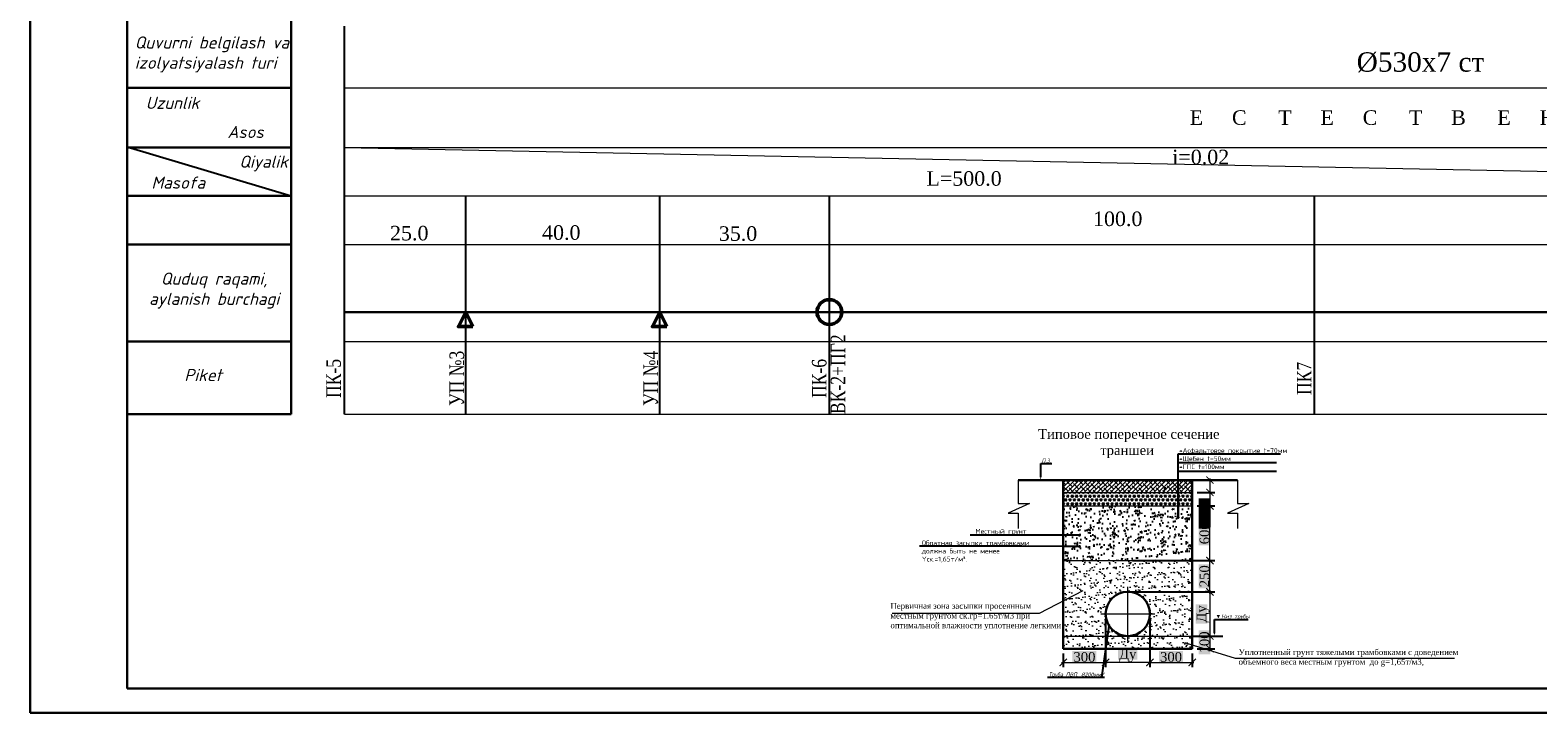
# Model space of a CAD drawing. Header units: millimetres. Extents: x 366033 to 446362, y 4247208 to 4265071.
# Tile 105 of 159: x 435317 to 435628, y 4256920 to 4257061. Entities that reach past the tile are written whole.
import ezdxf
from ezdxf import colors
from ezdxf.entities.mleader import LeaderData, LeaderLine
from ezdxf.math import Vec2, Vec3

# ---------------------------------------------------------------- set-up
doc = ezdxf.new("R2010")
doc.units = ezdxf.units.MM
doc.header["$PDMODE"] = 32
doc.header["$PDSIZE"] = 0.6
doc.linetypes.add('DASHED', pattern=[0.75, 0.5, -0.25])
doc.linetypes.add('осевая', pattern=[50.8, 31.75, -6.35, 6.35, -6.35])
for name, color, linetype in [('(002) Рамка', 7, 'Continuous'), ('(004) Точки рельефа', 7, 'Continuous'), ('0 @ 0.1', 7, 'Continuous'), ('0 @ 1 (1)', 7, 'Continuous'), ('0 @ 1 (2)', 7, 'Continuous'), ('RAMKA', 7, 'Continuous')]:
    doc.layers.add(name, color=color, linetype=linetype)
for name, color, linetype, lineweight in [('0.3-STAMP', 7, 'Continuous', 30), ('0002. ВК. ПГ. Уг. Пк. и задвижки', 250, 'Continuous', 50), ('Рабочий', 7, 'DASHED', 9), ('Текст ВК', 136, 'Continuous', 9)]:
    doc.layers.add(name, color=color, linetype=linetype, lineweight=lineweight)
doc.styles.add('GOST 2.304', font='CS_Gost2304.shx')
doc.styles.add('ISOCPEUR', font='isocpeui.ttf')
doc.styles.get("Standard").update_dxf_attribs({"font": 'times.ttf'})
doc.styles.add('TIMES', font='times.ttf')
doc.styles.add('для таблиц', font='times.ttf', dxfattribs={"height": 3})
doc.styles.add('СПДС', font='isocpeur.ttf')
doc.linetypes.add('ВОДОПРОВОД-right', pattern='A,15,-4,["В1",Standard,S=3,R=0,X=-2,Y=-1.5],-4,20,[">",Standard,S=3,R=0,X=-1.5,Y=-1.5],0', length=43)
doc.dimstyles.new('!Oxunjon', dxfattribs={"dimtxt": 2, "dimasz": 1.5, "dimexe": 1, "dimexo": 0.0625, "dimgap": 0.09, "dimtad": 1, "dimdec": 1, "dimzin": 0, "dimdsep": 46, "dimtxsty": 'Standard', "dimblk": 'ARCHTICK', "dimcen": 0.3, "dimdle": 0.35, "dimclrd": 5, "dimclre": 5, "dimclrt": 5, "dimadec": 0, "dimazin": 0, "dimtfac": 1, "dimtdec": 1, "dimtofl": 0, "dimtmove": 0, "dimatfit": 3, "dimldrblk": 'ARCHTICK', "dimfxl": 1, "dimtolj": 1, "dimtzin": 0, "dimlwd": 0, "dimarcsym": 1})
pattern_1 = [(45, (1789.30614, 3497772.338), (-0.44901280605, 0.44901280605), []), (135, (1789.30614, 3497772.338), (-1.34703841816, 0.44901280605), [1.5875, -0.9525])]

# ---------------------------------------------------------------- blocks, each defined once
blk = doc.blocks.new('_Dot')
at = {"color": 0, "linetype": 'ByBlock', "lineweight": -2}
blk.add_line((-0.5, 0), (-1, 0), dxfattribs=at)
at = {"color": 0, "linetype": 'ByBlock', "const_width": 0.5}
blk.add_lwpolyline([(-0.25, 0, 1), (0.25, 0, 1)], format="xyb", close=True, dxfattribs=at)
blk = doc.blocks.new('_ArchTick')
at = {"color": 0, "linetype": 'ByBlock', "lineweight": 30, "const_width": 0.15}
blk.add_lwpolyline([(-0.5, -0.5), (0.5, 0.5)], dxfattribs=at)
blk = doc.blocks.new('*D420')
at = {"color": 5, "lineweight": -2, "transparency": 16777216}
for p, q in [((435557.79, 4256936), (435561.44, 4256936)), ((435557.79, 4256933.4), (435561.44, 4256933.4))]:
    blk.add_line(p, q, dxfattribs=at)
at = {"color": 5, "lineweight": 0, "transparency": 16777216}
blk.add_line((435560.44, 4256936.35), (435560.44, 4256933.05), dxfattribs=at)
at = {"layer": 'Defpoints', "color": 0, "lineweight": 0, "transparency": 16777216}
for p in [(435556.79, 4256936), (435556.79, 4256933.4), (435560.44, 4256933.4)]:
    blk.add_point(p, dxfattribs=at)
at = {"color": 5, "lineweight": 0, "transparency": 16777216, "xscale": 1.5, "yscale": 1.5, "zscale": 1.5}
for p, rotation in [((435560.44, 4256936), 90), ((435560.44, 4256933.4), 270)]:
    blk.add_blockref('_ArchTick', p, dxfattribs=dict(at, rotation=rotation))
at = {"color": 1, "transparency": 16777216, "insert": (435559.32, 4256934.7), "char_height": 2, "attachment_point": 5, "rotation": 90, "style": 'TIMES', "bg_fill": 1, "box_fill_scale": 1.1, "bg_fill_color": 7, "bg_fill_true_color": 16777215, "bg_fill_transparency": 0}
blk.add_mtext('\\A1;100', dxfattribs=at)
blk = doc.blocks.new('*D421')
at = {"color": 5, "lineweight": -2, "transparency": 16777216}
for p, q in [((435538.93, 4256939.57), (435538.93, 4256929.57)), ((435530.2, 4256932.4), (435530.2, 4256929.57))]:
    blk.add_line(p, q, dxfattribs=at)
at = {"color": 5, "lineweight": 0, "transparency": 16777216}
blk.add_line((435529.85, 4256930.57), (435539.28, 4256930.57), dxfattribs=at)
at = {"layer": 'Defpoints', "color": 0, "lineweight": 0, "transparency": 16777216}
for p in [(435538.93, 4256940.57), (435530.2, 4256933.4), (435538.93, 4256930.57)]:
    blk.add_point(p, dxfattribs=at)
at = {"color": 5, "lineweight": 0, "transparency": 16777216, "xscale": 1.5, "yscale": 1.5, "zscale": 1.5, "rotation": 180}
blk.add_blockref('_ArchTick', (435530.2, 4256930.57), dxfattribs=at)
at = {"color": 5, "lineweight": 0, "transparency": 16777216, "xscale": 1.5, "yscale": 1.5, "zscale": 1.5}
blk.add_blockref('_ArchTick', (435538.93, 4256930.57), dxfattribs=at)
at = {"color": 1, "transparency": 16777216, "insert": (435534.57, 4256931.69), "char_height": 2, "attachment_point": 5, "style": 'TIMES', "bg_fill": 1, "box_fill_scale": 1.1, "bg_fill_color": 7, "bg_fill_true_color": 16777215, "bg_fill_transparency": 0}
blk.add_mtext('\\A1;300', dxfattribs=at)
blk = doc.blocks.new('*D422')
at = {"color": 5, "lineweight": -2, "transparency": 16777216}
for p, q in [((435538.93, 4256939.57), (435538.93, 4256929.57)), ((435548.06, 4256939.57), (435548.06, 4256929.57))]:
    blk.add_line(p, q, dxfattribs=at)
at = {"color": 5, "lineweight": 0, "transparency": 16777216}
blk.add_line((435548.41, 4256930.57), (435538.58, 4256930.57), dxfattribs=at)
at = {"layer": 'Defpoints', "color": 0, "lineweight": 0, "transparency": 16777216}
for p in [(435538.93, 4256940.57), (435548.06, 4256940.57), (435538.93, 4256930.57)]:
    blk.add_point(p, dxfattribs=at)
at = {"color": 5, "lineweight": 0, "transparency": 16777216, "xscale": 1.5, "yscale": 1.5, "zscale": 1.5, "rotation": 180}
blk.add_blockref('_ArchTick', (435538.93, 4256930.57), dxfattribs=at)
at = {"color": 5, "lineweight": 0, "transparency": 16777216, "xscale": 1.5, "yscale": 1.5, "zscale": 1.5}
blk.add_blockref('_ArchTick', (435548.06, 4256930.57), dxfattribs=at)
at = {"color": 1, "transparency": 16777216, "insert": (435543.5, 4256931.99), "char_height": 2, "attachment_point": 5, "style": 'TIMES', "bg_fill": 1, "box_fill_scale": 1.1, "bg_fill_color": 7, "bg_fill_true_color": 16777215, "bg_fill_transparency": 0}
blk.add_mtext('\\A1;Ду', dxfattribs=at)
blk = doc.blocks.new('*D423')
at = {"color": 5, "lineweight": -2, "transparency": 16777216}
for p, q in [((435548.06, 4256939.57), (435548.06, 4256929.57)), ((435556.79, 4256932.4), (435556.79, 4256929.57))]:
    blk.add_line(p, q, dxfattribs=at)
at = {"color": 5, "lineweight": 0, "transparency": 16777216}
blk.add_line((435547.71, 4256930.57), (435557.14, 4256930.57), dxfattribs=at)
at = {"layer": 'Defpoints', "color": 0, "lineweight": 0, "transparency": 16777216}
for p in [(435548.06, 4256940.57), (435556.79, 4256933.4), (435556.79, 4256930.57)]:
    blk.add_point(p, dxfattribs=at)
at = {"color": 5, "lineweight": 0, "transparency": 16777216, "xscale": 1.5, "yscale": 1.5, "zscale": 1.5, "rotation": 180}
blk.add_blockref('_ArchTick', (435548.06, 4256930.57), dxfattribs=at)
at = {"color": 5, "lineweight": 0, "transparency": 16777216, "xscale": 1.5, "yscale": 1.5, "zscale": 1.5}
blk.add_blockref('_ArchTick', (435556.79, 4256930.57), dxfattribs=at)
at = {"color": 1, "transparency": 16777216, "insert": (435552.43, 4256931.69), "char_height": 2, "attachment_point": 5, "style": 'TIMES', "bg_fill": 1, "box_fill_scale": 1.1, "bg_fill_color": 7, "bg_fill_true_color": 16777215, "bg_fill_transparency": 0}
blk.add_mtext('\\A1;300', dxfattribs=at)
blk = doc.blocks.new('*D354')
at = {"color": 5, "lineweight": -2, "transparency": 16777216}
for p, q in [((435544.5, 4256951.58), (435561.44, 4256951.58)), ((435544.5, 4256945.13), (435561.44, 4256945.13))]:
    blk.add_line(p, q, dxfattribs=at)
at = {"color": 5, "lineweight": 0, "transparency": 16777216}
blk.add_line((435560.44, 4256944.78), (435560.44, 4256951.93), dxfattribs=at)
at = {"layer": 'Defpoints', "color": 0, "lineweight": 0, "transparency": 16777216}
for p in [(435543.5, 4256951.58), (435560.44, 4256951.58), (435543.5, 4256945.13)]:
    blk.add_point(p, dxfattribs=at)
at = {"color": 5, "lineweight": 0, "transparency": 16777216, "xscale": 1.5, "yscale": 1.5, "zscale": 1.5}
for p, rotation in [((435560.44, 4256951.58), 90), ((435560.44, 4256945.13), 270)]:
    blk.add_blockref('_ArchTick', p, dxfattribs=dict(at, rotation=rotation))
at = {"color": 1, "transparency": 16777216, "insert": (435559.32, 4256948.35), "char_height": 2, "attachment_point": 5, "rotation": 90, "style": 'TIMES', "bg_fill": 1, "box_fill_scale": 1.1, "bg_fill_color": 7, "bg_fill_true_color": 16777215, "bg_fill_transparency": 0}
blk.add_mtext('\\A1;250', dxfattribs=at)
blk = doc.blocks.new('*D355')
at = {"color": 5, "lineweight": -2, "transparency": 16777216}
for p, q in [((435560.44, 4256945.13), (435559.44, 4256945.13)), ((435560.44, 4256936), (435561.44, 4256936))]:
    blk.add_line(p, q, dxfattribs=at)
at = {"color": 5, "lineweight": 0, "transparency": 16777216}
blk.add_line((435560.44, 4256945.48), (435560.44, 4256935.65), dxfattribs=at)
at = {"layer": 'Defpoints', "color": 0, "lineweight": 0, "transparency": 16777216}
for p in [(435560.59, 4256945.13), (435560.44, 4256936), (435560.44, 4256936)]:
    blk.add_point(p, dxfattribs=at)
at = {"color": 5, "lineweight": 0, "transparency": 16777216, "xscale": 1.5, "yscale": 1.5, "zscale": 1.5}
for p, rotation in [((435560.44, 4256945.13), 90), ((435560.44, 4256936), 270)]:
    blk.add_blockref('_ArchTick', p, dxfattribs=dict(at, rotation=rotation))
at = {"color": 1, "transparency": 16777216, "insert": (435559.02, 4256940.57), "char_height": 2, "attachment_point": 5, "rotation": 90, "style": 'TIMES', "bg_fill": 1, "box_fill_scale": 1.1, "bg_fill_color": 7, "bg_fill_true_color": 16777215, "bg_fill_transparency": 0}
blk.add_mtext('\\A1;Ду', dxfattribs=at)
blk = doc.blocks.new('*D356')
at = {"color": 5, "lineweight": -2, "transparency": 16777216}
for p, q in [((435557.79, 4256962.84), (435561.44, 4256962.84)), ((435557.79, 4256951.58), (435561.44, 4256951.58))]:
    blk.add_line(p, q, dxfattribs=at)
at = {"color": 5, "lineweight": 0, "transparency": 16777216}
blk.add_line((435560.44, 4256951.23), (435560.44, 4256963.19), dxfattribs=at)
at = {"layer": 'Defpoints', "color": 0, "lineweight": 0, "transparency": 16777216}
for p in [(435556.79, 4256962.84), (435560.44, 4256962.84), (435556.79, 4256951.58)]:
    blk.add_point(p, dxfattribs=at)
at = {"color": 5, "lineweight": 0, "transparency": 16777216, "xscale": 1.5, "yscale": 1.5, "zscale": 1.5}
for p, rotation in [((435560.44, 4256962.84), 90), ((435560.44, 4256951.58), 270)]:
    blk.add_blockref('_ArchTick', p, dxfattribs=dict(at, rotation=rotation))
at = {"color": 1, "transparency": 16777216, "insert": (435559.32, 4256957.21), "char_height": 2, "attachment_point": 5, "rotation": 90, "style": 'TIMES', "bg_fill": 1, "box_fill_scale": 1.1, "bg_fill_color": 7, "bg_fill_true_color": 16777215, "bg_fill_transparency": 0}
blk.add_mtext('\\A1;600', dxfattribs=at)
blk = doc.blocks.new('*D424')
at = {"color": 5, "lineweight": -2, "transparency": 16777216}
for p, q in [((435557.79, 4256968.19), (435561.44, 4256968.19)), ((435557.79, 4256965.63), (435561.44, 4256965.63))]:
    blk.add_line(p, q, dxfattribs=at)
at = {"color": 5, "lineweight": 0, "transparency": 16777216}
for p, q in [((435560.44, 4256968.54), (435560.44, 4256965.63)), ((435560.44, 4256965.63), (435560.44, 4256961.23))]:
    blk.add_line(p, q, dxfattribs=at)
at = {"layer": 'Defpoints', "color": 0, "lineweight": 0, "transparency": 16777216}
for p in [(435556.79, 4256968.19), (435556.79, 4256965.63), (435560.44, 4256965.63)]:
    blk.add_point(p, dxfattribs=at)
at = {"color": 5, "lineweight": 0, "transparency": 16777216, "xscale": 1.5, "yscale": 1.5, "zscale": 1.5}
for p, rotation in [((435560.44, 4256968.19), 90), ((435560.44, 4256965.63), 270)]:
    blk.add_blockref('_ArchTick', p, dxfattribs=dict(at, rotation=rotation))
at = {"color": 1, "transparency": 16777216, "insert": (435559.32, 4256962.68), "char_height": 2, "attachment_point": 5, "rotation": 90, "style": 'TIMES', "bg_fill": 1, "box_fill_scale": 1.1, "bg_fill_color": 7, "bg_fill_true_color": 16777215, "bg_fill_transparency": 0}
blk.add_mtext('\\A1;50', dxfattribs=at)
blk = doc.blocks.new('*D357')
at = {"color": 5, "lineweight": -2, "transparency": 16777216}
for p, q in [((435557.79, 4256965.63), (435561.44, 4256965.63)), ((435557.79, 4256962.84), (435561.44, 4256962.84))]:
    blk.add_line(p, q, dxfattribs=at)
at = {"color": 5, "lineweight": 0, "transparency": 16777216}
for p, q in [((435560.44, 4256965.98), (435560.44, 4256962.84)), ((435560.44, 4256962.84), (435560.44, 4256958.44))]:
    blk.add_line(p, q, dxfattribs=at)
at = {"layer": 'Defpoints', "color": 0, "lineweight": 0, "transparency": 16777216}
for p in [(435556.79, 4256965.63), (435556.79, 4256962.84), (435560.44, 4256962.84)]:
    blk.add_point(p, dxfattribs=at)
at = {"color": 5, "lineweight": 0, "transparency": 16777216, "xscale": 1.5, "yscale": 1.5, "zscale": 1.5}
for p, rotation in [((435560.44, 4256965.63), 90), ((435560.44, 4256962.84), 270)]:
    blk.add_blockref('_ArchTick', p, dxfattribs=dict(at, rotation=rotation))
at = {"color": 1, "transparency": 16777216, "insert": (435559.32, 4256959.89), "char_height": 2, "attachment_point": 5, "rotation": 90, "style": 'TIMES', "bg_fill": 1, "box_fill_scale": 1.1, "bg_fill_color": 7, "bg_fill_true_color": 16777215, "bg_fill_transparency": 0}
blk.add_mtext('\\A1;50', dxfattribs=at)
blk = doc.blocks.new('*U521')
at = {"layer": '0 @ 0.1', "lineweight": 9}
h = blk.add_hatch(dxfattribs=at)
h.set_pattern_fill('ANSI38', color=256, scale=0.2)
h.set_pattern_definition(pattern_1)
h.paths.add_polyline_path([(435530.2, 4256968.19), (435530.2, 4256965.63), (435556.79, 4256965.63), (435556.79, 4256968.19)])
at = {"layer": '0 @ 1 (2)', "lineweight": 9}
h = blk.add_hatch(dxfattribs=at)
h.set_pattern_fill('ANSI38', color=256, scale=0.2)
h.set_pattern_definition(pattern_1)
h.paths.add_polyline_path([(435530.2, 4256968.19), (435530.2, 4256965.63), (435556.79, 4256965.63), (435556.79, 4256968.19)])

msp = doc.modelspace()

# ---------------------------------------------------------------- hatches: boundary and pattern name
at = {"true_color": 0x991b1e}
h = msp.add_hatch(dxfattribs=at)
h.set_pattern_fill('TRIANG', color=244, scale=0.096)
h.set_pattern_definition([(60, (420239.625, 4256334.26296), (-0.4572, 0.79189363), [0.4572, -0.4572]), (120, (420239.625, 4256334.26296), (-0.9144, 5e-10), [0.4572, -0.4572]), (0, (420239.3964, 4256334.6589), (0.4572, 0.79189363), [0.4572, -0.4572])])
h.paths.add_polyline_path([(435530.202, 4256965.632), (435530.202, 4256962.844), (435556.792, 4256962.844), (435556.792, 4256965.632)])
edge = h.paths.add_edge_path()
edge.add_arc((435551.35, 4256966.482), 0.3, 90, 270)
edge.add_line((435551.35, 4256966.182), (435551.35, 4256966.782))
h = msp.add_hatch()
h.set_pattern_fill('AR-CONC', color=256, scale=0.0192)
h.set_pattern_definition([(50, (1789.306, 3497773.6683), (3.497945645, -0.306030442), [0.36576, -4.02336]), (355, (1789.306, 3497773.6683), (-0.676673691, 3.668291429), [0.292608, -3.218699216]), (100.4514447, (1789.5976, 3497773.6428), (2.821271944, 3.362260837), [0.310848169, -3.419332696]), (46.1842, (1789.306, 3497774.6437), (5.204717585, -0.807212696), [0.54864, -6.03504]), (96.6355576, (1789.74, 3497774.5764), (4.558159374, 4.750581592), [0.466272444, -5.129003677]), (351.1841512, (1789.306, 3497774.6437), (4.558159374, 4.750581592), [0.438911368, -4.828026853]), (21, (1789.7938, 3497774.3998), (2.910996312, -1.963491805), [0.36576, -4.02336]), (326, (1789.7938, 3497774.4), (1.186598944, 3.53640895), [0.292608, -3.218688]), (71.451445, (1790.0364, 3497774.2362), (4.09759525, 1.572917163), [0.310848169, -3.419326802]), (37.5, (1789.3061, 3497773.6683), (0.0593011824, 1.6234567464), [0, -3.1796736, 0, -3.267456, 0, -3.23088]), (7.5, (1789.3061, 3497773.6683), (1.2829375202, 1.9234670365), [0, -1.8629376, 0, -3.1065216, 0, -1.231392]), (327.5, (1788.2186, 3497773.6683), (2.6033394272, -0.1099918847), [0, -1.2192, 0, -3.803904, 0, -5.047488]), (317.5, (1787.731, 3497773.6683), (2.8440802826, 0.488188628), [0, -1.58496, 0, -2.5261824, 0, -3.584448])])
h.paths.add_polyline_path([(435530.202, 4256962.844), (435530.202, 4256951.576), (435556.792, 4256951.576), (435556.792, 4256962.844)])
edge = h.paths.add_edge_path(flags=16)
edge.add_arc((435533.536, 4256954.503), 0.3, 0, 360)
at = {"lineweight": 15}
h = msp.add_hatch(dxfattribs=at)
h.set_pattern_fill('AR-SAND', color=256, scale=0.04)
h.set_pattern_definition([(37.5, (1799.3382, 3497751.5127), (-0.0640012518, 1.9576529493), [0, -1.54432, 0, -1.7272, 0, -1.651]), (7.5, (1799.3382, 3497751.5127), (1.7980931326, 2.867300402), [0, -0.83312, 0, -1.39192, 0, -0.5334]), (327.5, (1798.0885, 3497751.5127), (3.163969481, 0.0057487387), [0, -0.508, 0, -1.8288, 0, -2.3876]), (317.5, (1798.0885, 3497751.5127), (3.05422581, 0.891717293), [0, -0.254, 0, -1.19888, 0, -1.3716])])
h.paths.add_polyline_path([(435556.792, 4256936.003), (435530.202, 4256936.003), (435530.202, 4256933.398), (435556.792, 4256933.398)])
at = {"layer": '0 @ 1 (1)', "lineweight": 15}
h = msp.add_hatch(dxfattribs=at)
h.set_pattern_fill('AR-SAND', color=256, scale=0.04)
h.set_pattern_definition([(37.5, (1789.3061, 3497773.6683), (-0.0640012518, 1.9576529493), [0, -1.54432, 0, -1.7272, 0, -1.651]), (7.5, (1789.3061, 3497773.6683), (1.7980931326, 2.867300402), [0, -0.83312, 0, -1.39192, 0, -0.5334]), (327.5, (1788.0565, 3497773.6683), (3.163969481, 0.0057487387), [0, -0.508, 0, -1.8288, 0, -2.3876]), (317.5, (1788.0565, 3497773.6683), (3.05422581, 0.891717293), [0, -0.254, 0, -1.19888, 0, -1.3716])])
h.paths.add_polyline_path([(435530.202, 4256951.576), (435530.202, 4256936.003), (435556.792, 4256936.003), (435556.792, 4256951.576)])
edge = h.paths.add_edge_path(flags=16)
edge.add_arc((435543.497, 4256940.567), 4.564, 0, 360)
edge = h.paths.add_edge_path(flags=16)
edge.add_arc((435533.536, 4256944.266), 0.15, 0, 360)

# ---------------------------------------------------------------- linework, layer by layer
at = {"layer": '(002) Рамка', "color": 0, "lineweight": 25}
for points in [[(435381.988, 4256981.784), (435381.988, 4257061.784)], [(435406.988, 4256981.784), (435406.988, 4257026.784)], [(435481.988, 4256981.784), (435481.988, 4257026.784)], [(435581.988, 4256981.784), (435581.988, 4257026.784)]]:
    msp.add_lwpolyline(points, dxfattribs=at)
at = {"layer": '(002) Рамка', "color": 0, "lineweight": 25, "elevation": 0}
msp.add_lwpolyline([(435446.988, 4256981.784), (435446.988, 4257026.784)], dxfattribs=at)
at = {"color": 1, "lineweight": 30, "ltscale": 0.5}
msp.add_line((435337.187, 4257212.173), (435337.187, 4256925.173), dxfattribs=at)
at = {"color": 0, "lineweight": 0}
msp.add_line((435381.988, 4257036.784), (435881.988, 4257026.784), dxfattribs=at)
at = {"lineweight": 30}
for p, q in [((435520.893, 4256968.19), (435530.202, 4256968.19)), ((435530.202, 4256968.19), (435530.202, 4256933.398)), ((435530.202, 4256968.19), (435556.792, 4256968.19)), ((435556.792, 4256933.398), (435556.792, 4256968.19)), ((435566.102, 4256968.19), (435556.792, 4256968.19)), ((435530.202, 4256933.398), (435556.792, 4256933.398))]:
    msp.add_line(p, q, dxfattribs=at)
at = {"lineweight": 9}
for p, q in [((435530.202, 4256965.632), (435556.792, 4256965.632)), ((435530.202, 4256962.844), (435556.792, 4256962.844)), ((435530.202, 4256962.844), (435556.792, 4256962.844)), ((435530.202, 4256954.508), (435533.536, 4256954.503)), ((435530.202, 4256951.576), (435556.792, 4256951.576)), ((435530.202, 4256936.003), (435556.792, 4256936.003))]:
    msp.add_line(p, q, dxfattribs=at)
at = {"color": 0, "lineweight": 5}
for p, q in [((435525.274, 4256940.761), (435534.333, 4256945.408)), ((435494.936, 4256940.761), (435525.274, 4256940.761)), ((435555.175, 4256934.708), (435565.635, 4256931.471)), ((435565.635, 4256931.471), (435610.872, 4256931.471))]:
    msp.add_line(p, q, dxfattribs=at)
at = {"linetype": 'осевая', "lineweight": 9, "ltscale": 0.5}
for p, q in [((435543.497, 4256934.991), (435543.497, 4256946.143)), ((435537.921, 4256940.567), (435549.073, 4256940.567))]:
    msp.add_line(p, q, dxfattribs=at)
at = {"color": 5, "linetype": 'ВОДОПРОВОД-right', "lineweight": 30}
msp.add_lwpolyline([(435381.982, 4257002.836), (435881.988, 4257002.836)], dxfattribs=at)
at = {"color": 18, "true_color": 0x000000}
for points in [[(435553.88, 4256971.779), (435574.147, 4256971.779)], [(435553.88, 4256969.987), (435574.147, 4256969.987)], [(435556.792, 4256936.003), (435563.077, 4256936.003)]]:
    msp.add_lwpolyline(points, dxfattribs=at)
at = {"lineweight": 9}
for points in [[(435520.893, 4256968.19), (435520.893, 4256963.335), (435523.238, 4256963.335), (435518.833, 4256961.331), (435520.893, 4256961.331), (435520.893, 4256958.218)], [(435520.893, 4256968.19), (435530.202, 4256968.19), (435530.202, 4256933.398), (435556.792, 4256933.398), (435556.792, 4256968.19), (435566.102, 4256968.19)], [(435566.102, 4256968.19), (435566.102, 4256963.335), (435568.447, 4256963.335), (435564.042, 4256961.331), (435566.102, 4256961.331), (435566.102, 4256958.218)]]:
    msp.add_lwpolyline(points, dxfattribs=at)
at = {"color": 1, "lineweight": 50}
msp.add_circle((435481.988, 4257002.836), 2.554, dxfattribs=at)
at = {"lineweight": 30}
msp.add_circle((435543.497, 4256940.567), 4.564, dxfattribs=at)
at = {"layer": '0.3-STAMP', "lineweight": 20}
msp.add_line((435317.187, 4256920.173), (435317.187, 4256947.856), dxfattribs=at)
at = {"layer": '0002. ВК. ПГ. Уг. Пк. и задвижки', "color": 1, "lineweight": 50}
msp.add_lwpolyline([(435408.488, 4256999.836), (435405.488, 4256999.836), (435406.988, 4257002.836), (435408.488, 4256999.836)], dxfattribs=at)
at = {"layer": '0002. ВК. ПГ. Уг. Пк. и задвижки', "color": 1, "lineweight": 50, "elevation": 0}
msp.add_lwpolyline([(435448.488, 4256999.836), (435445.488, 4256999.836), (435446.988, 4257002.836), (435448.488, 4256999.836)], dxfattribs=at)
at = {"layer": 'RAMKA', "color": 1, "lineweight": 30}
for p, q in [((435317.187, 4257340.173), (435317.187, 4256920.173)), ((435337.187, 4256925.173), (435337.187, 4257332.411)), ((435898.012, 4256925.173), (435337.187, 4256925.173)), ((435317.187, 4256920.173), (435903.012, 4256920.173))]:
    msp.add_line(p, q, dxfattribs=at)
at = {"layer": 'Рабочий', "color": 0, "linetype": 'ByBlock', "lineweight": 30, "ltscale": 0.166667}
for p, q in [((435370.98, 4256981.784), (435370.98, 4257106.784)), ((435337.187, 4257049.112), (435370.98, 4257049.112)), ((435337.187, 4257036.784), (435370.98, 4257036.784)), ((435337.187, 4257026.784), (435370.98, 4257026.784)), ((435337.187, 4257016.784), (435370.98, 4257016.784)), ((435337.187, 4256996.784), (435370.98, 4256996.784)), ((435337.187, 4256981.784), (435370.98, 4256981.784))]:
    msp.add_line(p, q, dxfattribs=at)
at = {"layer": 'Рабочий', "color": 0, "linetype": 'ByBlock', "lineweight": 25, "ltscale": 0.166667}
msp.add_line((435337.187, 4257036.923), (435370.98, 4257026.784), dxfattribs=at)
at = {"layer": 'Текст ВК'}
for p, q in [((435338.018, 4257049.112), (435370.98, 4257049.112)), ((435381.988, 4257049.112), (435881.988, 4257049.113)), ((435338.018, 4257036.784), (435370.98, 4257036.784)), ((435381.988, 4257036.784), (435881.988, 4257036.784)), ((435338.018, 4257026.784), (435370.98, 4257026.784)), ((435381.988, 4257026.784), (435881.988, 4257026.784)), ((435338.018, 4257016.784), (435370.98, 4257016.784)), ((435381.988, 4257016.784), (435881.988, 4257016.784)), ((435338.018, 4256996.784), (435370.98, 4256996.784)), ((435381.988, 4256996.784), (435881.988, 4256996.784)), ((435338.018, 4256981.784), (435370.98, 4256981.784)), ((435381.988, 4256981.784), (435881.988, 4256981.784))]:
    msp.add_line(p, q, dxfattribs=at)

# ---------------------------------------------------------------- block references
at = {"color": 0, "lineweight": 0}
msp.add_blockref('*U521', (0, 0), dxfattribs=at)

# ---------------------------------------------------------------- texts
at = {"layer": '(004) Точки рельефа', "color": 7, "char_height": 3, "attachment_point": 5, "style": 'для таблиц'}
for s, insert in [('\\A1;100.0', (435541.432, 4257022.035)), ('\\A1;25.0', (435395.357, 4257019.083)), ('\\A1;40.0', (435426.699, 4257019.206)), ('\\A1;35.0', (435463.142, 4257018.995))]:
    msp.add_mtext(s, dxfattribs=dict(at, insert=insert))
at = {"ltscale": 0.5}
for s, insert, char_height, width, attachment_point in [('{\\fSylfaen|b0|i0|c204|p18;  %%C530х7 ст  \\fTimes New Roman|b1|i1|c204|p18;\\C0; \\fTimes New Roman|b0|i0|c204|p18; }', (435587.679, 4257056.411), 4, 177.43447, 1), ('{\\fSylfaen|b0|i0|c204|p18;\\H0.75x;\\T3.15;ЕСТЕСТВЕННОЕ}', (435612.169, 4257044.449, 0.031), 4, 117.74094, 2), ('{\\fSylfaen|b0|i0|c0|p18;i=\\fSylfaen|b0|i0|c204|p18;0.02}', (435552.674, 4257036.314), 3, 33.54214, 1), ('{\\fSylfaen|b0|i0|c0|p18;L=\\fSylfaen|b0|i0|c204|p18;500.0}', (435501.991, 4257031.887), 3, 14.17558, 1)]:
    msp.add_mtext(s, dxfattribs=dict(at, insert=insert, char_height=char_height, width=width, attachment_point=attachment_point))
at = {"color": 5, "char_height": 3, "width": 14.61436, "attachment_point": 2, "rotation": 90}
for s, insert in [('{\\W0.8;\\C7;ВК-2+ПГ2}', (435482.246, 4256990.018, -4720.845)), ('{\\W0.8;\\C7;УП №3}', (435403.644, 4256989.183, -4720.845)), ('{\\W0.8;\\C7;УП №4}', (435443.644, 4256989.183, -4720.845)), ('{\\W0.8;\\C7;ПК-5}', (435378.247, 4256989.141, -4720.845)), ('{\\W0.8;\\C7;ПК-6}', (435478.375, 4256989.141, -4720.845)), ('{\\W0.8;\\C7;ПК7}', (435578.375, 4256989.141, -4720.845))]:
    msp.add_mtext(s, dxfattribs=dict(at, insert=insert))
at = {"lineweight": 9, "insert": (435522.691, 4256978.686), "char_height": 2, "attachment_point": 1, "style": 'TIMES'}
msp.add_mtext_dynamic_manual_height_columns('\\pi2.3157;Типовое поперечное сечение \\P\\pi15.14773;траншеи', width=41.03519, gutter_width=5, heights=[0], dxfattribs=at)
at = {"color": 0, "lineweight": 5, "char_height": 1.2, "attachment_point": 1}
for s, insert, width in [('{\\fTimes New Roman|b0|i0|c204|p18;Первичная зона засыпки просеянным \\Pместным грунтом ск.гр=1.65т/м3 при \\Pоптимальной влажности уплотнение легкими}', (435494.572, 4256942.827), 111.475), ('{\\fTimes New Roman|b0|i0|c204|p18;Уплотненный грунт тяжелыми трамбовками с доведением\\Pобъемного веса местным грунтом  до g=1,65т/м3, }', (435566.35, 4256933.296), 109.83)]:
    msp.add_mtext(s, dxfattribs=dict(at, insert=insert, width=width))
at = {"layer": 'Рабочий', "color": 0, "linetype": 'ByBlock', "lineweight": 25, "ltscale": 0.166667, "char_height": 2.5, "style": 'GOST 2.304'}
for s, insert, width, attachment_point in [('{\\fISOCPEUR|b0|i1|c204|p34;Quvurni belgilash va \\fISOCPEUR|b0|i1|c0|p34;\\P\\fISOCPEUR|b0|i1|c204|p34;izolyatsiyalash turi}', (435338.739, 4257059.688), 32.21818, 1), ('{\\fISOCPEUR|b0|i1|c0|p34;Uzunlik}', (435346.529, 4257045.985), 16.23198, 5), ('{\\fISOCPEUR|b0|i1|c0|p34;Asos}', (435361.595, 4257039.977), 41.23798, 5), ('{\\fISOCPEUR|b0|i1|c0|p34;Qiyalik}', (435365.321, 4257033.479), 16.23198, 5), ('{\\fISOCPEUR|b0|i1|c0|p34;Masofa}', (435347.723, 4257029.533), 41.23798, 5), ('{\\fISOCPEUR|b0|i1|c204|p34;Quduq raqami,\\P\\fISOCPEUR|b0|i1|c0|p34;a\\fISOCPEUR|b0|i1|c204|p34;ylanish burchagi}', (435355.128, 4257007.271), 49.38517, 5), ('{\\fISOCPEUR|b0|i1|c204|p34;Piket}', (435352.844, 4256989.859), 41.23798, 5)]:
    msp.add_mtext(s, dxfattribs=dict(at, insert=insert, width=width, attachment_point=attachment_point))

# ---------------------------------------------------------------- dimensions: what is measured, and where the dimension line sits
at = {"color": 18, "true_color": 0x000000}
for p1, p2, distance, text, picture, middle in [((435556.792, 4256968.19), (435556.792, 4256965.632), 3.647, '50', '*D424', (435559.321, 4256962.679)), ((435556.792, 4256965.632), (435556.792, 4256962.844), 3.647, '50', '*D357', (435559.321, 4256959.89)), ((435556.792, 4256951.576), (435556.792, 4256962.844), -3.647, '600', '*D356', (435559.321, 4256957.21))]:
    dim = msp.add_aligned_dim(p1=p1, p2=p2, distance=distance, text=text, dimstyle='!Oxunjon', override={"dimexo": 1, "dimgap": 0.1, "dimtxsty": 'TIMES', "dimcen": 0.9, "dimclrt": 1, "dimfxl": 200, "dimfxlon": 1, "dimtfill": 2, "dimtfillclr": 7, "dimarcsym": 2}, dxfattribs=at)
    dim.commit()
    dim.dimension.update_dxf_attribs({"geometry": picture, "text_midpoint": middle})
for base, p1, p2, text, picture, middle in [((435560.439, 4256951.576), (435543.497, 4256945.131), (435543.497, 4256951.576), '250', '*D354', (435559.321, 4256948.354)), ((435560.439, 4256936.003), (435560.591, 4256945.13), (435560.439, 4256936.003), 'Ду', '*D355', (435559.02, 4256940.566))]:
    dim = msp.add_linear_dim(base=base, p1=p1, p2=p2, angle=90, text=text, dimstyle='!Oxunjon', override={"dimexo": 1, "dimgap": 0.1, "dimtxsty": 'TIMES', "dimcen": 0.9, "dimclrt": 1, "dimfxl": 200, "dimfxlon": 1, "dimtfill": 2, "dimtfillclr": 7, "dimarcsym": 2}, dxfattribs=at)
    dim.commit()
    dim.dimension.update_dxf_attribs({"geometry": picture, "text_midpoint": middle})
for base, p1, p2, text, picture, middle in [((435538.933, 4256930.568), (435530.202, 4256933.398), (435538.933, 4256940.567), '300', '*D421', (435534.568, 4256931.685)), ((435538.933, 4256930.568), (435548.061, 4256940.567), (435538.933, 4256940.567), 'Ду', '*D422', (435543.497, 4256931.987)), ((435556.792, 4256930.568), (435548.061, 4256940.567), (435556.792, 4256933.398), '300', '*D423', (435552.426, 4256931.685))]:
    dim = msp.add_linear_dim(base=base, p1=p1, p2=p2, text=text, dimstyle='!Oxunjon', override={"dimexo": 1, "dimgap": 0.1, "dimtxsty": 'TIMES', "dimcen": 0.9, "dimclrt": 1, "dimfxl": 200, "dimfxlon": 1, "dimtfill": 2, "dimtfillclr": 7, "dimarcsym": 2}, dxfattribs=at)
    dim.commit()
    dim.dimension.update_dxf_attribs({"geometry": picture, "text_midpoint": middle})
dim = msp.add_linear_dim(base=(435560.439, 4256933.398), p1=(435556.792, 4256936.003), p2=(435556.792, 4256933.398), angle=90, text='100', dimstyle='!Oxunjon', override={"dimexo": 1, "dimgap": 0.1, "dimtxsty": 'TIMES', "dimcen": 0.9, "dimclrt": 1, "dimfxl": 200, "dimfxlon": 1, "dimtfill": 2, "dimtfillclr": 7, "dimarcsym": 2}, dxfattribs=at)
dim.commit()
dim.dimension.update_dxf_attribs({"geometry": '*D420', "text_midpoint": (435560.439, 4256934.7), "dimtype": 160})

# ---------------------------------------------------------------- leaders
at = {"lineweight": 9}
ml = msp.add_multileader_mtext('Standard', dxfattribs=at)
ml.set_content('*Асфальтовое покрытие t=70мм\\P*Щебен t=50мм\\P\\pxql;*ГПС t=100мм', color=256, style='СПДС')
ml.set_leader_properties()
ml.set_arrow_properties(name='DOT')
ml.build(insert=Vec2(0, 0))
ml.multileader.update_dxf_attribs({"text_left_attachment_type": 6, "text_right_attachment_type": 6, "dogleg_length": 0.36, "arrow_head_size": 0.6})
ctx = ml.context
ctx.base_point, ctx.char_height, ctx.arrow_head_size, ctx.landing_gap_size, ctx.plane_origin = Vec3(435554.024, 4256973.57), 1, 0.6, 0.04, Vec3(435596.223, 4256954.176)
ctx.left_attachment, ctx.right_attachment = 6, 6
notes = []
notes.append((ctx, [(1, (1, 1, 0), (435553.88, 4256973.57), (1, 0), 0.144, [(3, [(435553.88, 4256960.463), (435553.88, 4256964.445), (435553.88, 4256960.463), (435553.88, 4256967.01), (435553.88, 4256967.01), (435553.88, 4256967.01), (435553.88, 4256967.01), (435553.88, 4256964.445)], 0, [])])]))
ctx.mtext.insert, ctx.mtext.width, ctx.mtext.flow_direction = Vec3(435554.064, 4256974.77), 20.71628, 5
ml = msp.add_multileader_mtext('Standard', dxfattribs=at)
ml.set_content('П.З.', color=256, style='ISOCPEUR')
ml.set_leader_properties()
ml.build(insert=Vec2(0, 0))
ml.multileader.update_dxf_attribs({"text_left_attachment_type": 6, "text_right_attachment_type": 6, "dogleg_length": 0.36, "arrow_head_size": 0.6})
ctx = ml.context
ctx.base_point, ctx.char_height, ctx.arrow_head_size, ctx.landing_gap_size, ctx.plane_origin = Vec3(435525.691, 4256971.625), 0.8, 0.6, 0.04, Vec3(435525.547, 4256968.19)
ctx.left_attachment, ctx.right_attachment = 6, 6
notes.append((ctx, [(0, (1, 1, 0), (435525.547, 4256971.625), (1, 0), 0.144, [(0, [(435525.547, 4256968.19)], 0, [])])]))
ctx.mtext.insert, ctx.mtext.flow_direction = Vec3(435525.731, 4256972.585), 5
ml = msp.add_multileader_mtext('Standard', dxfattribs=at)
ml.set_content('Обратная засыпка трамбовками\\Pдолжна быть не менее Yск.=1,65т/м³.', color=256, style='СПДС')
ml.set_leader_properties()
ml.set_arrow_properties(name='DOT')
ml.build(insert=Vec2(0, 0))
ml.multileader.update_dxf_attribs({"text_left_attachment_type": 6, "text_right_attachment_type": 6, "dogleg_length": 0.36, "arrow_head_size": 0.6})
ctx = ml.context
ctx.base_point, ctx.char_height, ctx.arrow_head_size, ctx.landing_gap_size, ctx.plane_origin = Vec3(435500.993, 4256954.52), 1, 0.6, 0.04, Vec3(435533.536, 4256954.503)
ctx.left_attachment, ctx.right_attachment = 6, 6
notes.append((ctx, [(0, (1, 1, 0), (435521.667, 4256954.52), (-1, 0), 0.144, [(0, [(435533.536, 4256954.503)], 0, [])])]))
ctx.mtext.insert, ctx.mtext.width, ctx.mtext.flow_direction = Vec3(435501.033, 4256955.72), 20.71628, 5
ml = msp.add_multileader_mtext('Standard', dxfattribs=at)
ml.set_content('Местный грунт ', color=256, style='СПДС')
ml.set_leader_properties()
ml.set_arrow_properties(name='DOT')
ml.build(insert=Vec2(0, 0))
ml.multileader.update_dxf_attribs({"text_left_attachment_type": 6, "text_right_attachment_type": 6, "dogleg_length": 0.36, "arrow_head_size": 0.6})
ctx = ml.context
ctx.base_point, ctx.char_height, ctx.arrow_head_size, ctx.landing_gap_size, ctx.plane_origin = Vec3(435512.043, 4256956.822), 1, 0.6, 0.04, Vec3(435533.536, 4256956.806)
ctx.left_attachment, ctx.right_attachment = 6, 6
notes.append((ctx, [(0, (1, 1, 0), (435521.667, 4256956.822), (-1, 0), 0.144, [(0, [(435533.536, 4256956.806)], 0, [])])]))
ctx.mtext.insert, ctx.mtext.width, ctx.mtext.flow_direction = Vec3(435512.083, 4256958.122), 20.71628, 5
ml = msp.add_multileader_mtext('Standard', dxfattribs=at)
ml.set_content('{\\fTimes New Roman|b0|i0|c204|p18;▼}Низ трубы', color=256, style='ISOCPEUR')
ml.set_leader_properties()
ml.build(insert=Vec2(0, 0))
ml.multileader.update_dxf_attribs({"text_left_attachment_type": 6, "text_right_attachment_type": 6, "dogleg_length": 0.36, "arrow_head_size": 0.6})
ctx = ml.context
ctx.base_point, ctx.char_height, ctx.arrow_head_size, ctx.landing_gap_size, ctx.plane_origin = Vec3(435561.527, 4256939.438), 0.8, 0.6, 0.04, Vec3(435560.439, 4256936.003)
ctx.left_attachment, ctx.right_attachment = 6, 6
notes.append((ctx, [(0, (1, 1, 0), (435561.383, 4256939.438), (1, 0), 0.144, [(0, [(435561.383, 4256936.003)], 0, [])])]))
ctx.mtext.insert, ctx.mtext.width, ctx.mtext.flow_direction = Vec3(435561.567, 4256940.478), 12.54861, 5
ml = msp.add_multileader_mtext('Standard', dxfattribs=at)
ml.set_content('\\L{\\LТруба ПВП. %%C200мм/}', color=256, style='ISOCPEUR')
ml.set_leader_properties()
ml.set_arrow_properties(name='DOT')
ml.build(insert=Vec2(0, 0))
ml.multileader.update_dxf_attribs({"text_left_attachment_type": 6, "text_right_attachment_type": 8, "dogleg_length": 0.36, "arrow_head_size": 0.6})
ctx = ml.context
ctx.base_point, ctx.char_height, ctx.arrow_head_size, ctx.landing_gap_size, ctx.plane_origin = Vec3(435527.147, 4256927.455), 0.8, 0.6, 0.04, Vec3(435539.638, 4256938.181)
ctx.left_attachment, ctx.right_attachment = 6, 8
notes.append((ctx, [(0, (1, 1, 0), (435538.116, 4256927.455), (-1, 0), 0.144, [(1, [(435539.638, 4256938.181), (435538.116, 4256927.455)], 0, [])])]))
ctx.mtext.insert, ctx.mtext.width, ctx.mtext.defined_height, ctx.mtext.flow_direction = Vec3(435527.187, 4256928.495), 21.49253, 4.106, 5
for ctx, leaders in notes:
    for number, flags, end, landing, length, lines in leaders:
        leader = LeaderData()
        leader.index, (leader.has_last_leader_line, leader.has_dogleg_vector, leader.attachment_direction) = number, flags
        leader.last_leader_point, leader.dogleg_vector, leader.dogleg_length = Vec3(end), Vec3(landing), length
        for number, points, colour, breaks in lines:
            line = LeaderLine()
            line.index, line.vertices, line.color, line.breaks = number, Vec3.list(points), colors.encode_raw_color(colour), breaks
            leader.lines.append(line)
        ctx.leaders.append(leader)

doc.saveas('drawing.dxf')
